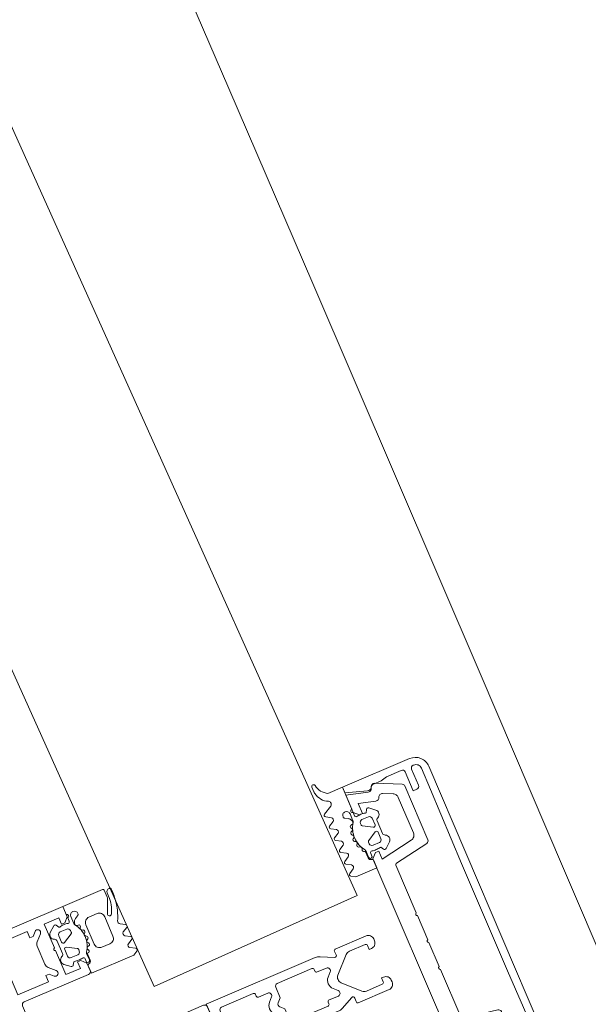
# Model space of a CAD drawing. Header units: millimetres. Extents: x -62314 to 79800, y -34032 to 28340.
# Tile 234 of 256: x 64312 to 64409, y 176 to 345. Entities that reach past the tile are written whole.
import ezdxf

# ---------------------------------------------------------------- set-up
doc = ezdxf.new("R2010")
doc.units = ezdxf.units.MM
doc.header["$LTSCALE"] = 508
doc.header["$PDMODE"] = 1
doc.header["$PDSIZE"] = -2
doc.linetypes.add('Dash Style-6', pattern=[1.04164, 0.625, -0.20828, 0.06943, -0.13893])
doc.layers.get('0').update_dxf_attribs({"lineweight": 0})
doc.layers.get('DEFPOINTS').update_dxf_attribs({"lineweight": 0})
for name, color, linetype, lineweight in [('(00) tekening-aanzicht grijs', 8, 'Continuous', 0), ('(00) tekening-stramien-algemeen', 7, 'Dash Style-6', 0), ('(__) constructies_materialen-t4 rubber', 7, 'Continuous', 0), ('(__) constructies_materialen-Xh4 alu producten', 140, 'Continuous', 0), ('Dimension', 7, 'Continuous', 0), ('None', 7, 'Continuous', 0)]:
    doc.layers.add(name, color=color, linetype=linetype, lineweight=lineweight)
doc.styles.add('Helvetica', font='Helvetica')
doc.dimstyles.new('KE __', dxfattribs={"dimtxt": 151.308594, "dimasz": 50.074463, "dimexe": 125, "dimexo": 500, "dimgap": 25, "dimtad": 1, "dimdec": 1, "dimtxsty": 'Helvetica', "dimblk": 'DOT', "dimblk1": 'DOT', "dimblk2": 'DOT', "dimcen": 0, "dimdle": 100, "dimazin": 0, "dimtfac": 0.8, "dimtdec": 1, "dimtix": 1, "dimtmove": 0, "dimatfit": 0, "dimldrblk": 'DOT', "dimfxl": 150, "dimfxlon": 1, "dimfrac": 2, "dimtolj": 1, "dimarcsym": 0})

# ---------------------------------------------------------------- blocks, each defined once
blk = doc.blocks.new('Group-80-1')
at = {"layer": '(__) constructies_materialen-Xh4 alu producten', "color": 1, "lineweight": 0}
for p, q in [((-28.5, 172), (28.5, 172)), ((-17.6, 79.5), (-17.6, 67.5)), ((-6.5, 80), (-17.1, 80)), ((-3.2, 79.5), (-3.2, 72.1)), ((2.7, 80), (-2.7, 80)), ((3.2, 72.1), (3.2, 79.5)), ((17.1, 80), (6.5, 80)), ((17.6, 67.5), (17.6, 79.5)), ((-5, 51.5), (-5, 78.5)), ((5, 78.5), (5, 51.5)), ((-27.24, 72.35), (-26.18, 73.41)), ((-25.47, 73.7), (-22.13, 73.7)), ((-21.42, 73.41), (-20.36, 72.35)), ((20.36, 72.35), (21.42, 73.41)), ((22.13, 73.7), (25.47, 73.7)), ((26.18, 73.41), (27.24, 72.35)), ((-2.7, 71.6), (2.7, 71.6)), ((-3.5, 51), (-4.5, 51)), ((4.5, 51), (3.5, 51))]:
    blk.add_line(p, q, dxfattribs=at)
at = {"layer": '(__) constructies_materialen-Xh4 alu producten', "color": 1, "lineweight": 0, "flags": 128}
for points in [[(-30, 170.5, -0.198912), (-29.56, 171.56, -0.198912), (-28.5, 172)], [(28.5, 172, -0.198912), (29.56, 171.56, -0.198912), (30, 170.5)], [(-24.04, 80, -0.356394), (-23.8, 80.2, -0.356394), (-23.55, 80)], [(-17.6, 79.5, -0.198912), (-17.45, 79.85, -0.198912), (-17.1, 80)], [(-6.5, 80, -0.198912), (-5.44, 79.56, -0.198912), (-5, 78.5)], [(-3.2, 79.5, -0.198912), (-3.05, 79.85, -0.198912), (-2.7, 80)], [(2.7, 80, -0.198912), (3.06, 79.85, -0.198912), (3.2, 79.5)], [(5, 78.5, -0.198912), (5.44, 79.56, -0.198912), (6.5, 80)], [(17.1, 80, -0.198912), (17.46, 79.85, -0.198912), (17.6, 79.5)], [(23.56, 80, -0.356394), (23.8, 80.2, -0.356394), (24.05, 80)], [(-27.24, 72.35, -0.414214), (-27.94, 72.35, -0.414214), (-27.94, 73.05)], [(-26.18, 73.41, -0.098491), (-25.85, 73.63, -0.098491), (-25.47, 73.7)], [(-22.13, 73.7, -0.098491), (-21.74, 73.63, -0.098491), (-21.42, 73.41)], [(-19.65, 73.05, -0.414214), (-19.65, 72.35, -0.414214), (-20.36, 72.35)], [(20.36, 72.35, -0.414214), (19.66, 72.35, -0.414214), (19.66, 73.05)], [(21.42, 73.41, -0.098491), (21.75, 73.63, -0.098491), (22.13, 73.7)], [(25.47, 73.7, -0.098491), (25.86, 73.63, -0.098491), (26.18, 73.41)], [(27.95, 73.05, -0.414214), (27.95, 72.35, -0.414214), (27.24, 72.35)], [(-24.04, 71.1, -0.356394), (-23.8, 71.3, -0.356394), (-23.55, 71.1)], [(-2.7, 71.6, -0.198912), (-3.05, 71.75, -0.198912), (-3.2, 72.1)], [(3.2, 72.1, -0.198912), (3.06, 71.75, -0.198912), (2.7, 71.6)], [(23.56, 71.1, -0.356394), (23.8, 71.3, -0.356394), (24.05, 71.1)], [(-0.86, 68.8, -0.267949), (0, 69.3, -0.267949), (0.87, 68.8)], [(-17.6, 67.5, -0.198912), (-17.74, 67.15, -0.198912), (-18.1, 67)], [(18.1, 67, -0.198912), (17.75, 67.15, -0.198912), (17.6, 67.5)], [(-4.5, 51, -0.198912), (-4.85, 51.15, -0.198912), (-5, 51.5)], [(-2.5, 52, -0.198912), (-2.79, 51.29, -0.198912), (-3.5, 51)], [(3.5, 51, -0.198912), (2.8, 51.29, -0.198912), (2.5, 52)], [(5, 51.5, -0.198912), (4.86, 51.15, -0.198912), (4.5, 51)]]:
    blk.add_lwpolyline(points, format="xyb", dxfattribs=at)
for points in [[(-24.04, 71.1), (-28.5, 71.1), (-28.5, 68.4), (-27.3, 68.4), (-27.3, 67.8), (-28.1, 67), (-30, 67), (-30, 170.5)], [(30, 170.5), (30, 67), (28.1, 67), (27.3, 67.8), (27.3, 68.4), (28.5, 68.4), (28.5, 71.1), (24.05, 71.1)], [(26.9, 82.3), (26.9, 167.7), (-26.9, 167.7), (-26.9, 82.3), (26.9, 82.3)], [(-24.04, 80), (-28.5, 80), (-28.5, 74.3), (-27.3, 74.3), (-27.3, 73.7), (-27.94, 73.05)], [(-19.65, 73.05), (-20.3, 73.7), (-20.3, 74.3), (-19.1, 74.3), (-19.1, 80), (-23.55, 80)], [(23.56, 80), (19.1, 80), (19.1, 74.3), (20.3, 74.3), (20.3, 73.7), (19.66, 73.05)], [(27.95, 73.05), (27.3, 73.7), (27.3, 74.3), (28.5, 74.3), (28.5, 80), (24.05, 80)], [(-18.1, 67), (-19.5, 67), (-20.3, 67.8), (-20.3, 68.4), (-19.1, 68.4), (-19.1, 71.1), (-23.55, 71.1)], [(23.56, 71.1), (19.1, 71.1), (19.1, 68.4), (20.3, 68.4), (20.3, 67.8), (19.5, 67), (18.1, 67)], [(-0.86, 68.8), (-2, 66.84), (-2, 64.89), (-2.5, 64.6), (-2, 64.31), (-2, 63.09), (-2.5, 62.8), (-2, 62.51), (-2, 61.29), (-2.5, 61), (-2, 60.71), (-2, 59.49), (-2.5, 59.2), (-2, 58.91), (-2, 57.69), (-2.5, 57.4), (-2, 57.11), (-2, 55.89), (-2.5, 55.6), (-2, 55.31), (-2, 54.09), (-2.5, 53.8), (-2, 53.51), (-2, 52.29), (-2.5, 52)], [(2.5, 52), (2.5, 52.95), (2, 53.24), (2, 54.46), (2.5, 54.75), (2, 55.04), (2, 56.26), (2.5, 56.55), (2, 56.84), (2, 58.06), (2.5, 58.35), (2, 58.64), (2, 59.86), (2.5, 60.15), (2, 60.44), (2, 61.66), (2.5, 61.95), (2, 62.24), (2, 63.46), (2.5, 63.75), (2, 64.04), (2, 65.26), (2.5, 65.55), (2, 65.84), (2, 66.84), (0.87, 68.8)]]:
    blk.add_lwpolyline(points, dxfattribs=at)
blk = doc.blocks.new('Group-81-1')
at = {"layer": '(__) constructies_materialen-Xh4 alu producten', "color": 1, "lineweight": 0}
for p, q in [((-28.7, 2.4), (-28.7, 2.3)), ((-25.2, 2.9), (-28.2, 2.9)), ((28.2, 2.9), (25.2, 2.9)), ((28.7, 2.3), (28.7, 2.4)), ((-27.7, 1.3), (-23.7, 1.3)), ((27.5, 0), (-27.5, 0))]:
    blk.add_line(p, q, dxfattribs=at)
at = {"layer": '(__) constructies_materialen-Xh4 alu producten', "color": 1, "lineweight": 0, "flags": 128}
for points in [[(-30, 2.5), (-30, 15), (-28.93, 15), (-27.74, 11.32)], [(27.74, 11.32), (28.93, 15), (30, 15), (30, 2.5)], [(-28.4, 9.89), (-28.4, 8.5), (-28.7, 7.38), (-28.7, 4.6)], [(28.7, 4.6), (28.7, 7.38), (28.4, 8.5), (28.4, 9.89)], [(-28.2, 4.1), (-24.7, 4.1), (-24.7, 3.4)], [(24.7, 3.4), (24.7, 4.1), (28.2, 4.1)], [(-23.7, 1.3), (-10, 1.4), (10, 1.4), (23.7, 1.3), (27.7, 1.3)]]:
    blk.add_lwpolyline(points, dxfattribs=at)
for points in [[(-28.4, 9.89, -0.131659), (-28.31, 10.24, -0.131659), (-28.05, 10.5)], [(-27.74, 11.32, -0.171859), (-27.75, 10.86, -0.171859), (-28.05, 10.5)], [(28.05, 10.5, -0.171853), (27.75, 10.86, -0.171853), (27.74, 11.32)], [(28.05, 10.5, -0.131621), (28.31, 10.24, -0.131621), (28.4, 9.89)], [(-28.2, 4.1, -0.198914), (-28.56, 4.25, -0.198914), (-28.7, 4.6)], [(-24.7, 3.4, -0.198895), (-24.85, 3.05, -0.198895), (-25.2, 2.9)], [(25.2, 2.9, -0.198907), (24.85, 3.05, -0.198907), (24.7, 3.4)], [(28.7, 4.6, -0.198906), (28.56, 4.25, -0.198906), (28.2, 4.1)], [(-27.5, 0, -0.198912), (-29.27, 0.73, -0.198912), (-30, 2.5)], [(-28.7, 2.4, -0.198908), (-28.56, 2.75, -0.198908), (-28.2, 2.9)], [(-27.7, 1.3, -0.198913), (-28.41, 1.59, -0.198913), (-28.7, 2.3)], [(30, 2.5, -0.198916), (29.27, 0.73, -0.198916), (27.5, 0)], [(28.7, 2.3, -0.198916), (28.41, 1.59, -0.198916), (27.7, 1.3)], [(28.2, 2.9, -0.198901), (28.56, 2.75, -0.198901), (28.7, 2.4)]]:
    blk.add_lwpolyline(points, format="xyb", dxfattribs=at)
blk = doc.blocks.new('Group-82-1')
at = {"layer": '(__) constructies_materialen-Xh4 alu producten', "color": 1, "lineweight": 0}
for p, q in [((-14.12, 11.85), (-5.25, 11.85)), ((-4.75, 11.85), (-0.25, 11.85)), ((0.25, 11.85), (4.75, 11.85)), ((5.25, 11.85), (14.13, 11.85)), ((-15.49, 5.51), (-14.42, 11.6)), ((14.43, 11.6), (15.5, 5.51)), ((-28.44, 9.66), (-26.45, 5.39)), ((-25.55, 7.48), (-26.31, 9.11)), ((26.32, 9.11), (25.55, 7.48)), ((26.46, 5.39), (28.45, 9.66)), ((-18.02, 6.9), (-24.64, 6.9)), ((24.65, 6.9), (18.02, 6.9)), ((-26, 5.1), (-15.99, 5.1)), ((15.99, 5.1), (26, 5.1))]:
    blk.add_line(p, q, dxfattribs=at)
at = {"layer": '(__) constructies_materialen-Xh4 alu producten', "color": 1, "lineweight": 0, "flags": 128}
for points in [[(-25.57, 10.66), (-26.36, 13.6), (-24.5, 13.6), (-24.5, 14.2), (-25.3, 15), (-28.5, 15), (-27.49, 11.26)], [(17.04, 7.73), (16, 13.6), (17.5, 13.6), (17.5, 14.2), (16.7, 15), (-16.7, 15), (-17.5, 14.2), (-17.5, 13.6), (-16, 13.6), (-17.03, 7.73)], [(27.5, 11.26), (28.5, 15), (25.3, 15), (24.5, 14.2), (24.5, 13.6), (26.37, 13.6), (25.58, 10.66)]]:
    blk.add_lwpolyline(points, dxfattribs=at)
for points in [[(-14.12, 11.85, 0.176327), (-14.32, 11.78, 0.176327), (-14.42, 11.6)], [(-4.75, 11.85, 0.350781), (-5, 12.05, 0.350781), (-5.25, 11.85)], [(0.25, 11.85, 0.350781), (0, 12.05, 0.350781), (-0.25, 11.85)], [(5.25, 11.85, 0.350781), (5, 12.05, 0.350781), (4.75, 11.85)], [(14.43, 11.6, 0.176327), (14.32, 11.78, 0.176327), (14.13, 11.85)], [(-27.98, 10.51, 0.236755), (-28.43, 10.2, 0.236755), (-28.44, 9.66)], [(-27.98, 10.51, 0.21383), (-27.57, 10.77, 0.21383), (-27.49, 11.26)], [(-25.96, 9.93, 0.190265), (-25.62, 10.22, 0.190265), (-25.57, 10.66)], [(25.58, 10.66, 0.190265), (25.63, 10.22, 0.190265), (25.96, 9.93)], [(27.5, 11.26, 0.21383), (27.58, 10.77, 0.21383), (27.99, 10.51)], [(28.45, 9.66, 0.236755), (28.43, 10.2, 0.236755), (27.99, 10.51)], [(-25.96, 9.93, 0.212969), (-26.32, 9.6, 0.212969), (-26.31, 9.11)], [(26.32, 9.11, 0.212969), (26.32, 9.6, 0.212969), (25.96, 9.93)], [(-25.55, 7.48, 0.142766), (-25.18, 7.06, 0.142766), (-24.64, 6.9)], [(-18.02, 6.9, 0.176327), (-17.37, 7.14, 0.176327), (-17.03, 7.73)], [(17.04, 7.73, 0.176327), (17.38, 7.14, 0.176327), (18.02, 6.9)], [(24.65, 6.9, 0.142766), (25.18, 7.06, 0.142766), (25.55, 7.48)], [(-26.45, 5.39, 0.142766), (-26.26, 5.18, 0.142766), (-26, 5.1)], [(-15.99, 5.1, 0.176327), (-15.66, 5.22, 0.176327), (-15.49, 5.51)], [(15.5, 5.51, 0.176327), (15.67, 5.22, 0.176327), (15.99, 5.1)], [(26, 5.1, 0.142766), (26.27, 5.18, 0.142766), (26.46, 5.39)]]:
    blk.add_lwpolyline(points, format="xyb", dxfattribs=at)
blk = doc.blocks.new('Group-83-1')
at = {"layer": '(__) constructies_materialen-t4 rubber', "color": 2, "lineweight": 0}
for p, q in [((-1.7, 61.04), (-0.86, 62.5)), ((0.87, 62.5), (1.71, 61.04)), ((-0.43, 61.55), (-1.15, 60.29)), ((1.16, 60.29), (0.44, 61.55)), ((-2.23, 57.71), (-2.04, 57.82)), ((2.05, 57.82), (2.24, 57.71)), ((-2.05, 57.18), (-2.23, 57.28)), ((2.24, 57.28), (2.06, 57.18)), ((3.42, 51), (5, 51)), ((5, 51), (5.01, 30.75)), ((-1.92, 49.3), (-2.99, 49.3)), ((-0.49, 49.96), (-1.42, 49.43)), ((1.43, 49.43), (0.5, 49.96)), ((3, 49.3), (1.93, 49.3)), ((-3.49, 48.8), (-3.49, 42.9)), ((3.5, 42.9), (3.5, 48.8)), ((-3.19, 42.6), (-2.89, 42.6)), ((-2.59, 42.3), (-2.59, 40.6)), ((2.61, 40.6), (2.61, 42.3)), ((2.91, 42.6), (3.2, 42.6)), ((-1.74, 40.24), (-1.05, 40.93)), ((1.07, 40.93), (1.75, 40.24)), ((-3.49, 38.45), (-3.49, 31.99)), ((3.5, 31.99), (3.5, 38.45)), ((-3.19, 31.69), (-2.89, 31.69)), ((-2.59, 31.39), (-2.59, 29.69)), ((2.61, 29.69), (2.61, 31.39)), ((2.91, 31.69), (3.2, 31.69)), ((-3.71, 27.66), (-4.81, 29.91)), ((-1.74, 29.34), (-1.05, 30.02)), ((1.07, 30.02), (1.75, 29.34)), ((4.82, 29.91), (3.73, 27.66)), ((-5, 21.29), (-4.99, 27)), ((-4.67, 27.29), (-4.01, 27.24)), ((-0.7, 28.35), (-3.4, 25.64)), ((3.41, 25.65), (0.71, 28.35)), ((4.03, 27.24), (4.68, 27.29)), ((5.01, 27), (5.01, 21.29)), ((-3.7, 24.94), (-3.7, 21.99)), ((3.71, 21.99), (3.71, 24.94)), ((-3.65, 20.29), (-4, 20.29)), ((4.01, 20.29), (3.66, 20.29))]:
    blk.add_line(p, q, dxfattribs=at)
at = {"layer": '(__) constructies_materialen-t4 rubber', "color": 2, "lineweight": 0, "flags": 128}
for points in [[(-0.86, 62.5, -0.267949), (0.01, 63, -0.267949), (0.87, 62.5)], [(-1.9, 60.42, -0.055381), (-1.83, 60.74, -0.055381), (-1.7, 61.04)], [(-0.43, 61.55, -0.267935), (0.01, 61.8, -0.267935), (0.44, 61.55)], [(1.71, 61.04, -0.055381), (1.84, 60.74, -0.055381), (1.91, 60.42)], [(-2.04, 57.82, -0.006493), (-1.98, 59.12, -0.006493), (-1.9, 60.42)], [(-1.29, 52.29, -0.01861), (-1.46, 55.96, -0.01861), (-1.35, 59.64)], [(-1.35, 59.64, -0.057234), (-1.29, 59.98, -0.057234), (-1.15, 60.29)], [(1.16, 60.29, -0.057234), (1.3, 59.98, -0.057234), (1.36, 59.64)], [(1.36, 59.64, -0.018611), (1.47, 55.96, -0.018611), (1.3, 52.29)], [(1.91, 60.42, -0.006493), (1.99, 59.12, -0.006493), (2.05, 57.82)], [(-2.23, 57.28, -0.267951), (-2.35, 57.5, -0.267951), (-2.23, 57.71)], [(2.24, 57.71, -0.267951), (2.36, 57.5, -0.267951), (2.24, 57.28)], [(-1.92, 52.61, -0.011432), (-2.04, 54.89, -0.011432), (-2.05, 57.18)], [(2.06, 57.18, -0.011432), (2.05, 54.89, -0.011432), (1.93, 52.61)], [(-1.92, 52.61, -0.208715), (-2.31, 51.48, -0.208715), (-3.41, 51)], [(1.3, 52.29, -0.198979), (0.92, 51.38, -0.198979), (0.01, 51, -0.198979), (-0.91, 51.38, -0.198979), (-1.29, 52.29)], [(3.42, 51, -0.208715), (2.32, 51.48, -0.208715), (1.93, 52.61)], [(-3.49, 48.8, -0.199047), (-3.35, 49.15, -0.199047), (-2.99, 49.3)], [(-1.42, 49.43, -0.065543), (-1.66, 49.33, -0.065543), (-1.92, 49.3)], [(-0.49, 49.96, -0.131279), (0.01, 50.1, -0.131279), (0.5, 49.96)], [(1.93, 49.3, -0.065543), (1.67, 49.33, -0.065543), (1.43, 49.43)], [(3, 49.3, -0.199048), (3.36, 49.15, -0.199048), (3.5, 48.8)], [(-3.19, 42.6, -0.198912), (-3.41, 42.68, -0.198912), (-3.49, 42.9)], [(-2.89, 42.6, -0.198894), (-2.68, 42.51, -0.198894), (-2.59, 42.3)], [(2.61, 42.3, -0.198931), (2.69, 42.51, -0.198931), (2.91, 42.6)], [(3.5, 42.9, -0.198912), (3.42, 42.68, -0.198912), (3.2, 42.6)], [(-1.74, 40.24, -0.303299), (-2.29, 40.13, -0.303299), (-2.59, 40.6)], [(-1.05, 40.93, -0.199063), (0.01, 41.37, -0.199063), (1.07, 40.93)], [(2.61, 40.6, -0.303353), (2.3, 40.13, -0.303353), (1.75, 40.24)], [(-3.49, 38.45, -0.199004), (-3.35, 38.8, -0.199004), (-2.99, 38.95)], [(-0.35, 39.61, -0.199054), (0.01, 39.76, -0.199054), (0.36, 39.61)], [(3, 38.95, -0.198912), (3.36, 38.8, -0.198912), (3.5, 38.45)], [(-4.81, 29.91, -0.054598), (-4.95, 30.32, -0.054598), (-4.99, 30.75)], [(-3.19, 31.69, -0.198912), (-3.41, 31.78, -0.198912), (-3.49, 31.99)], [(-2.89, 31.69, -0.198893), (-2.68, 31.6, -0.198893), (-2.59, 31.39)], [(-1.05, 30.02, -0.199047), (0.01, 30.46, -0.199047), (1.07, 30.02)], [(2.61, 31.39, -0.198931), (2.69, 31.6, -0.198931), (2.91, 31.69)], [(3.5, 31.99, -0.198912), (3.42, 31.78, -0.198912), (3.2, 31.69)], [(5.01, 30.75, -0.054549), (4.96, 30.32, -0.054549), (4.82, 29.91)], [(-1.74, 29.34, -0.303299), (-2.29, 29.23, -0.303299), (-2.59, 29.69)], [(2.61, 29.69, -0.303353), (2.3, 29.23, -0.303353), (1.75, 29.34)], [(-4.99, 27, -0.210285), (-4.9, 27.22, -0.210285), (-4.67, 27.29)], [(-3.71, 27.66, -0.267953), (-3.74, 27.36, -0.267953), (-4.01, 27.24)], [(-0.7, 28.35, -0.199046), (0.01, 28.64, -0.199046), (0.71, 28.35)], [(4.03, 27.24, -0.267892), (3.75, 27.36, -0.267892), (3.73, 27.66)], [(4.68, 27.29, -0.210208), (4.91, 27.22, -0.210208), (5.01, 27)], [(-3.7, 24.94, -0.098491), (-3.62, 25.32, -0.098491), (-3.4, 25.64)], [(3.41, 25.65, -0.098491), (3.63, 25.32, -0.098491), (3.71, 24.94)], [(-3.4, 21.69, -0.198912), (-3.61, 21.78, -0.198912), (-3.7, 21.99)], [(3.71, 21.99, -0.198912), (3.62, 21.78, -0.198912), (3.41, 21.69)], [(-4, 20.29, -0.198942), (-4.7, 20.59, -0.198942), (-5, 21.29)], [(-2.65, 21.29, -0.198912), (-2.94, 20.59, -0.198912), (-3.65, 20.29)], [(3.66, 20.29, -0.198912), (2.95, 20.59, -0.198912), (2.66, 21.29)], [(5.01, 21.29, -0.198883), (4.71, 20.59, -0.198883), (4.01, 20.29)]]:
    blk.add_lwpolyline(points, format="xyb", dxfattribs=at)
for points in [[(-4.99, 30.75), (-4.99, 51), (-3.41, 51)], [(-0.35, 39.61), (-1.01, 38.95), (-2.99, 38.95)], [(3, 38.95), (1.02, 38.95), (0.36, 39.61)], [(-3.4, 21.69), (-2.65, 21.69), (-2.65, 21.29)], [(2.66, 21.29), (2.66, 21.69), (3.41, 21.69)]]:
    blk.add_lwpolyline(points, dxfattribs=at)
blk = doc.blocks.new('45 schueco vliesgevel verticaal')
at = {"layer": 'None', "color": 7, "linetype": 'Continuous', "lineweight": 0, "transparency": 33554687}
blk.add_point((0, 0), dxfattribs=at)
at = {"layer": '(__) constructies_materialen-Xh4 alu producten', "color": 1}
for name in ['Group-80-1', 'Group-83-1', 'Group-81-1', 'Group-82-1']:
    blk.add_blockref(name, (0, 0), dxfattribs=at)
blk = doc.blocks.new('Group-141-1')
at = {"layer": '(__) constructies_materialen-t4 rubber', "color": 2, "lineweight": 0}
for p, q in [((-18.81, -16.43), (-19.64, -15.95)), ((-19.63, -17.64), (-18.82, -17.17)), ((-18.77, -18.66), (-19.63, -18.16)), ((-15.6, -18.45), (-15.6, -17.23)), ((-15, -17.04), (-15, -17.69)), ((-12.26, -17.42), (-11.29, -18.24)), ((-19.63, -19.84), (-18.77, -19.34)), ((-16.59, -19.97), (-16.49, -20.07)), ((-16.24, -19.42), (-16.44, -19.48)), ((-16.12, -18.86), (-16.05, -19)), ((-14.6, -19.3), (-14.6, -19.58)), ((-14.45, -19.84), (-12.85, -20.76)), ((-12.9, -18.8), (-14.1, -18.8)), ((-12.4, -20.5), (-12.4, -19.3)), ((-11.8, -20.05), (-11.8, -22.35)), ((-18.78, -20.86), (-19.63, -20.36)), ((-19.63, -22.04), (-18.77, -21.54)), ((-16.76, -21.17), (-16.64, -21.25)), ((-16.57, -20.56), (-16.74, -20.66)), ((-16.58, -21.74), (-16.73, -21.88)), ((-12.85, -21.64), (-14.45, -22.57)), ((-12.4, -23.1), (-12.4, -21.9)), ((-18.78, -23.06), (-19.63, -22.56)), ((-16.61, -22.38), (-16.47, -22.42)), ((-16.29, -22.88), (-16.4, -23.07)), ((-16.18, -23.47), (-16.04, -23.48)), ((-14.6, -22.83), (-14.6, -23.1)), ((-19.63, -24.24), (-18.78, -23.74)), ((-18.78, -25.25), (-19.63, -24.75)), ((-16.21, -24.68), (-16.7, -24.96)), ((-15.6, -25.3), (-15.6, -24.02)), ((-15, -24.7), (-15, -25.3)), ((-14.1, -23.6), (-12.9, -23.6)), ((-11.29, -24.17), (-12.26, -24.98)), ((-19.63, -26.44), (-18.78, -25.93)), ((-18.1, -27.83), (-19.63, -26.96)), ((-19.79, -32.07), (-19.79, -31.19))]:
    blk.add_line(p, q, dxfattribs=at)
at = {"layer": '(__) constructies_materialen-t4 rubber', "color": 2, "lineweight": 0, "flags": 128}
for points in [[(-19.64, -15.43), (-18.9, -15), (-15, -15), (-15, -16.36)], [(-15.7, -17.15), (-15.7, -18.42), (-15.86, -18.42)], [(-13.13, -18), (-13, -18), (-12.71, -17.5)], [(-12.71, -24.9), (-13, -24.4), (-13.13, -24.4)], [(-15, -25.9), (-15, -30), (-17.69, -30)]]:
    blk.add_lwpolyline(points, dxfattribs=at)
for points in [[(-19.64, -15.95, -0.268734), (-19.79, -15.69, -0.268734), (-19.64, -15.43)], [(-18.81, -16.43, -0.278767), (-18.59, -16.8, -0.278767), (-18.82, -17.17)], [(-15.7, -17.15, -0.182712), (-15.58, -16.82, -0.182712), (-15.26, -16.65)], [(-15, -16.36, -0.182652), (-15.08, -16.56, -0.182652), (-15.26, -16.65)], [(-19.63, -18.16, -0.266603), (-19.78, -17.9, -0.266603), (-19.63, -17.64)], [(-16.12, -18.86, -0.260899), (-16.11, -18.57, -0.260899), (-15.86, -18.42)], [(-15.6, -18.45, -0.078353), (-15.62, -18.54, -0.078353), (-15.66, -18.63)], [(-15.6, -17.23, -0.327116), (-15.37, -16.92, -0.327116), (-15, -17.04)], [(-14.63, -17.99, -0.229025), (-14.89, -17.93, -0.229025), (-15, -17.69)], [(-14.63, -17.99, -0.060463), (-13.88, -17.9, -0.060463), (-13.13, -18)], [(-12.71, -17.5, -0.221724), (-12.51, -17.36, -0.221724), (-12.26, -17.42)], [(-11.29, -18.24, -0.261819), (-11.01, -18.97, -0.261819), (-11.49, -19.59)], [(-19.63, -20.36, -0.266055), (-19.78, -20.1, -0.266055), (-19.63, -19.84)], [(-18.77, -18.66, -0.242926), (-18.6, -19, -0.242926), (-18.77, -19.34)], [(-16.59, -19.97, -0.260964), (-16.65, -19.68, -0.260964), (-16.44, -19.48)], [(-16.49, -20.07, -0.226265), (-16.42, -20.33, -0.226265), (-16.57, -20.56)], [(-15.69, -23.73, -0.155968), (-16.49, -21.17, -0.155968), (-15.66, -18.63)], [(-16.05, -19, -0.226266), (-16.05, -19.25, -0.226266), (-16.24, -19.42)], [(-14.6, -19.3, -0.198871), (-14.45, -18.95, -0.198871), (-14.1, -18.8)], [(-14.45, -19.84, -0.131687), (-14.56, -19.73, -0.131687), (-14.6, -19.58)], [(-12.9, -18.8, -0.198871), (-12.55, -18.95, -0.198871), (-12.4, -19.3)], [(-11.8, -20.05, -0.148069), (-11.72, -19.78, -0.148069), (-11.49, -19.59)], [(-18.78, -20.86, -0.235422), (-18.61, -21.2, -0.235422), (-18.77, -21.54)], [(-16.76, -21.17, -0.260942), (-16.89, -20.91, -0.260942), (-16.74, -20.66)], [(-16.61, -22.38, -0.260947), (-16.81, -22.16, -0.260947), (-16.73, -21.88)], [(-16.64, -21.25, -0.226321), (-16.49, -21.48, -0.226321), (-16.58, -21.74)], [(-12.4, -20.5, -0.267946), (-12.55, -20.76, -0.267946), (-12.85, -20.76)], [(-12.85, -21.64, -0.26797), (-12.55, -21.64, -0.26797), (-12.4, -21.9)], [(-19.63, -22.56, -0.266523), (-19.78, -22.3, -0.266523), (-19.63, -22.04)], [(-18.78, -23.06, -0.244643), (-18.61, -23.4, -0.244643), (-18.78, -23.74)], [(-16.47, -22.42, -0.226253), (-16.27, -22.61, -0.226253), (-16.29, -22.88)], [(-16.18, -23.47, -0.260887), (-16.4, -23.33, -0.260887), (-16.4, -23.07)], [(-16.04, -23.48, -0.193971), (-15.81, -23.59, -0.193971), (-15.71, -23.82)], [(-14.6, -22.83, -0.131694), (-14.56, -22.68, -0.131694), (-14.45, -22.57)], [(-14.1, -23.6, -0.198959), (-14.45, -23.46, -0.198959), (-14.6, -23.1)], [(-12.4, -23.1, -0.198958), (-12.55, -23.46, -0.198958), (-12.9, -23.6)], [(-11.49, -22.82, -0.148062), (-11.72, -22.63, -0.148062), (-11.8, -22.35)], [(-11.49, -22.82, -0.26185), (-11.01, -23.43, -0.26185), (-11.29, -24.17)], [(-19.63, -24.75, -0.265486), (-19.78, -24.5, -0.265486), (-19.63, -24.24)], [(-18.78, -25.25, -0.244088), (-18.61, -25.59, -0.244088), (-18.78, -25.93)], [(-16.9, -25.3, -0.131666), (-16.85, -25.1, -0.131666), (-16.7, -24.96)], [(-15.71, -23.82, -0.129812), (-15.85, -24.32, -0.129812), (-16.21, -24.68)], [(-15.69, -23.73, -0.076678), (-15.63, -23.87, -0.076678), (-15.6, -24.02)], [(-15, -24.7, -0.196818), (-14.91, -24.49, -0.196818), (-14.7, -24.4)], [(-13.13, -24.4, -0.063362), (-13.92, -24.5, -0.063362), (-14.7, -24.4)], [(-12.26, -24.98, -0.22166), (-12.51, -25.05, -0.22166), (-12.71, -24.9)], [(-19.63, -26.96, -0.266662), (-19.78, -26.7, -0.266662), (-19.63, -26.44)], [(-15.6, -25.3, -0.414214), (-16.25, -25.95, -0.414213), (-16.9, -25.3)], [(-15, -25.9, -0.414214), (-15.3, -25.6, -0.414214), (-15, -25.3)], [(-18.1, -27.83, -0.279208), (-17.85, -28.28, -0.279208), (-18.14, -28.72)], [(-19.76, -30.86, -0.120772), (-19.21, -29.59, -0.120772), (-18.14, -28.72)], [(-19.19, -32.12, -0.118471), (-18.7, -30.88, -0.118471), (-17.69, -30)], [(-19.79, -31.19, -0.020615), (-19.78, -31.03, -0.020615), (-19.76, -30.86)], [(-19.19, -32.12, -0.393258), (-19.51, -32.37, -0.393258), (-19.79, -32.07)]]:
    blk.add_lwpolyline(points, format="xyb", dxfattribs=at)
blk = doc.blocks.new('Group-142-1')
at = {"layer": 'None', "color": 7, "linetype": 'Continuous', "lineweight": 0, "transparency": 33554687}
blk.add_point((0, 0), dxfattribs=at)
at = {"layer": '(__) constructies_materialen-t4 rubber', "color": 7}
blk.add_blockref('Group-141-1', (0, 0), dxfattribs=at)
blk = doc.blocks.new('Group-144-1')
at = {"layer": '(__) constructies_materialen-t4 rubber', "color": 2, "lineweight": 0}
for p, q in [((-19.79, 32.07), (-19.79, 31.19)), ((-18.1, 27.83), (-19.63, 26.96)), ((-19.63, 26.44), (-18.78, 25.93)), ((-15.6, 25.3), (-15.6, 24.02)), ((-15, 24.7), (-15, 25.3)), ((-18.78, 25.25), (-19.63, 24.75)), ((-19.63, 24.24), (-18.78, 23.74)), ((-16.21, 24.68), (-16.7, 24.96)), ((-14.1, 23.6), (-12.9, 23.6)), ((-11.29, 24.17), (-12.26, 24.98)), ((-18.78, 23.06), (-19.63, 22.56)), ((-19.63, 22.04), (-18.77, 21.54)), ((-16.61, 22.38), (-16.47, 22.42)), ((-16.29, 22.88), (-16.4, 23.07)), ((-16.18, 23.47), (-16.04, 23.48)), ((-14.6, 22.83), (-14.6, 23.1)), ((-12.85, 21.64), (-14.45, 22.57)), ((-12.4, 23.1), (-12.4, 21.9)), ((-11.8, 20.05), (-11.8, 22.35)), ((-18.78, 20.86), (-19.63, 20.36)), ((-16.76, 21.17), (-16.64, 21.25)), ((-16.57, 20.56), (-16.74, 20.66)), ((-16.58, 21.74), (-16.73, 21.88)), ((-14.45, 19.84), (-12.85, 20.76)), ((-12.4, 20.5), (-12.4, 19.3)), ((-19.63, 19.84), (-18.77, 19.34)), ((-18.77, 18.66), (-19.63, 18.16)), ((-16.59, 19.97), (-16.49, 20.07)), ((-16.24, 19.42), (-16.44, 19.48)), ((-16.12, 18.86), (-16.05, 19)), ((-14.6, 19.3), (-14.6, 19.58)), ((-12.9, 18.8), (-14.1, 18.8)), ((-19.63, 17.64), (-18.82, 17.17)), ((-15.6, 18.45), (-15.6, 17.23)), ((-15, 17.04), (-15, 17.69)), ((-12.26, 17.42), (-11.29, 18.24)), ((-18.81, 16.43), (-19.64, 15.95))]:
    blk.add_line(p, q, dxfattribs=at)
at = {"layer": '(__) constructies_materialen-t4 rubber', "color": 2, "lineweight": 0, "flags": 128}
for points in [[(-19.19, 32.12, 0.393258), (-19.51, 32.37, 0.393258), (-19.79, 32.07)], [(-19.19, 32.12, 0.118471), (-18.7, 30.88, 0.118471), (-17.69, 30)], [(-19.79, 31.19, 0.020615), (-19.78, 31.03, 0.020615), (-19.76, 30.86)], [(-19.76, 30.86, 0.120772), (-19.21, 29.59, 0.120772), (-18.14, 28.72)], [(-18.1, 27.83, 0.279208), (-17.85, 28.28, 0.279208), (-18.14, 28.72)], [(-19.63, 26.96, 0.266662), (-19.78, 26.7, 0.266662), (-19.63, 26.44)], [(-18.78, 25.25, 0.244088), (-18.61, 25.59, 0.244088), (-18.78, 25.93)], [(-15.6, 25.3, 0.414214), (-16.25, 25.95, 0.414214), (-16.9, 25.3)], [(-16.9, 25.3, 0.131666), (-16.85, 25.1, 0.131666), (-16.7, 24.96)], [(-15, 25.9, 0.414214), (-15.3, 25.6, 0.414214), (-15, 25.3)], [(-19.63, 24.75, 0.265486), (-19.78, 24.5, 0.265486), (-19.63, 24.24)], [(-18.78, 23.06, 0.244643), (-18.61, 23.4, 0.244643), (-18.78, 23.74)], [(-15.69, 23.73, 0.155968), (-16.49, 21.17, 0.155968), (-15.66, 18.63)], [(-15.71, 23.82, 0.129812), (-15.85, 24.32, 0.129812), (-16.21, 24.68)], [(-16.04, 23.48, 0.193971), (-15.81, 23.59, 0.193971), (-15.71, 23.82)], [(-15.69, 23.73, 0.076678), (-15.63, 23.87, 0.076678), (-15.6, 24.02)], [(-15, 24.7, 0.196818), (-14.91, 24.49, 0.196818), (-14.7, 24.4)], [(-13.13, 24.4, 0.063362), (-13.92, 24.5, 0.063362), (-14.7, 24.4)], [(-14.1, 23.6, 0.198959), (-14.45, 23.46, 0.198959), (-14.6, 23.1)], [(-12.4, 23.1, 0.198958), (-12.55, 23.46, 0.198958), (-12.9, 23.6)], [(-12.26, 24.98, 0.22166), (-12.51, 25.05, 0.22166), (-12.71, 24.9)], [(-11.49, 22.82, 0.26185), (-11.01, 23.43, 0.26185), (-11.29, 24.17)], [(-19.63, 22.56, 0.266523), (-19.78, 22.3, 0.266523), (-19.63, 22.04)], [(-16.61, 22.38, 0.260947), (-16.81, 22.16, 0.260947), (-16.73, 21.88)], [(-16.47, 22.42, 0.226253), (-16.27, 22.61, 0.226253), (-16.29, 22.88)], [(-16.18, 23.47, 0.260887), (-16.4, 23.33, 0.260887), (-16.4, 23.07)], [(-14.6, 22.83, 0.131694), (-14.56, 22.68, 0.131694), (-14.45, 22.57)], [(-11.49, 22.82, 0.148062), (-11.72, 22.63, 0.148062), (-11.8, 22.35)], [(-19.63, 20.36, 0.266055), (-19.78, 20.1, 0.266055), (-19.63, 19.84)], [(-18.78, 20.86, 0.235422), (-18.61, 21.2, 0.235422), (-18.77, 21.54)], [(-16.76, 21.17, 0.260942), (-16.89, 20.91, 0.260942), (-16.74, 20.66)], [(-16.64, 21.25, 0.226321), (-16.49, 21.48, 0.226321), (-16.58, 21.74)], [(-16.49, 20.07, 0.226265), (-16.42, 20.33, 0.226265), (-16.57, 20.56)], [(-12.85, 21.64, 0.26797), (-12.55, 21.64, 0.26797), (-12.4, 21.9)], [(-12.4, 20.5, 0.267946), (-12.55, 20.76, 0.267946), (-12.85, 20.76)], [(-18.77, 18.66, 0.242926), (-18.6, 19, 0.242926), (-18.77, 19.34)], [(-16.59, 19.97, 0.260964), (-16.65, 19.68, 0.260964), (-16.44, 19.48)], [(-16.05, 19, 0.226266), (-16.05, 19.25, 0.226266), (-16.24, 19.42)], [(-16.12, 18.86, 0.260899), (-16.11, 18.57, 0.260899), (-15.86, 18.42)], [(-15.6, 18.45, 0.078353), (-15.62, 18.54, 0.078353), (-15.66, 18.63)], [(-14.45, 19.84, 0.131687), (-14.56, 19.73, 0.131687), (-14.6, 19.58)], [(-14.6, 19.3, 0.198871), (-14.45, 18.95, 0.198871), (-14.1, 18.8)], [(-12.9, 18.8, 0.198871), (-12.55, 18.95, 0.198871), (-12.4, 19.3)], [(-11.8, 20.05, 0.148069), (-11.72, 19.78, 0.148069), (-11.49, 19.59)], [(-11.29, 18.24, 0.261819), (-11.01, 18.97, 0.261819), (-11.49, 19.59)], [(-19.63, 18.16, 0.266603), (-19.78, 17.9, 0.266603), (-19.63, 17.64)], [(-18.81, 16.43, 0.278767), (-18.59, 16.8, 0.278767), (-18.82, 17.17)], [(-15.7, 17.15, 0.182712), (-15.58, 16.82, 0.182712), (-15.26, 16.65)], [(-15.6, 17.23, 0.327116), (-15.37, 16.92, 0.327116), (-15, 17.04)], [(-14.63, 17.99, 0.229025), (-14.89, 17.93, 0.229025), (-15, 17.69)], [(-14.63, 17.99, 0.060463), (-13.88, 17.9, 0.060463), (-13.13, 18)], [(-12.71, 17.5, 0.221724), (-12.51, 17.36, 0.221724), (-12.26, 17.42)], [(-19.64, 15.95, 0.268734), (-19.79, 15.69, 0.268734), (-19.64, 15.43)], [(-15, 16.36, 0.182652), (-15.08, 16.56, 0.182652), (-15.26, 16.65)]]:
    blk.add_lwpolyline(points, format="xyb", dxfattribs=at)
for points in [[(-15, 25.9), (-15, 30), (-17.69, 30)], [(-12.71, 24.9), (-13, 24.4), (-13.13, 24.4)], [(-15.7, 17.15), (-15.7, 18.42), (-15.86, 18.42)], [(-13.13, 18), (-13, 18), (-12.71, 17.5)], [(-19.64, 15.43), (-18.9, 15), (-15, 15), (-15, 16.36)]]:
    blk.add_lwpolyline(points, dxfattribs=at)
blk = doc.blocks.new('Group-145-1')
at = {"layer": 'None', "color": 7, "linetype": 'Continuous', "lineweight": 0, "transparency": 33554687}
blk.add_point((0, 0), dxfattribs=at)
at = {"layer": '(__) constructies_materialen-t4 rubber', "color": 7}
blk.add_blockref('Group-144-1', (0, 0), dxfattribs=at)
blk = doc.blocks.new('Group-146-1')
at = {"layer": '(__) constructies_materialen-t4 rubber', "color": 2, "lineweight": 0}
for p, q in [((-67, 30), (-59.6, 30)), ((-67, 28.5), (-67, 30)), ((-59.4, 29.8), (-59.4, 28.5)), ((-59.1, 28.55), (-59.1, 29.16)), ((-58.5, 29.76), (-58.4, 29.76)), ((-58.2, 29.56), (-58.2, 28.89)), ((-70.72, 26.76), (-69.74, 27.58)), ((-67, 27.29), (-67, 27.9)), ((-66.4, 27.9), (-66.4, 26.61)), ((-65.79, 27.27), (-65.3, 27.55)), ((-59.49, 28.1), (-60.47, 25.89)), ((-69.6, 25.7), (-69.6, 24.5)), ((-67.9, 26.2), (-69.1, 26.2)), ((-67.4, 25.42), (-67.4, 25.7)), ((-65.82, 26.07), (-65.97, 26.07)), ((-65.71, 25.47), (-65.6, 25.66)), ((-64.6, 25.6), (-64.6, 22)), ((-62.1, 26.6), (-63.6, 26.6)), ((-61.1, 22), (-61.1, 25.6)), ((-70.2, 22.65), (-70.2, 24.95)), ((-69.15, 24.24), (-67.55, 25.16)), ((-65.4, 24.97), (-65.53, 25.01)), ((-65.42, 24.33), (-65.28, 24.47)), ((-65.25, 23.76), (-65.37, 23.84)), ((-69.6, 23.1), (-69.6, 21.9)), ((-67.55, 22.43), (-69.15, 23.36)), ((-67.4, 21.9), (-67.4, 22.17)), ((-65.76, 22.02), (-65.56, 22.07)), ((-65.41, 22.56), (-65.51, 22.67)), ((-65.43, 23.15), (-65.26, 23.25)), ((-58.35, 22.44), (-59.2, 21.95)), ((-59.15, 23.42), (-58.35, 22.96)), ((-69.74, 20.02), (-70.72, 20.83)), ((-69.1, 21.4), (-67.9, 21.4)), ((-67, 19.64), (-67, 20.29)), ((-66.4, 21.04), (-66.4, 19.83)), ((-65.88, 21.45), (-65.95, 21.59)), ((-63.6, 21), (-62.1, 21)), ((-59.2, 21.24), (-58.35, 20.75)), ((-58.35, 20.24), (-59.2, 19.75)), ((-59.2, 19.04), (-58.35, 18.55))]:
    blk.add_line(p, q, dxfattribs=at)
at = {"layer": '(__) constructies_materialen-t4 rubber', "color": 2, "lineweight": 0, "flags": 128}
for points in [[(-59.6, 30, -0.198885), (-59.46, 29.94, -0.198885), (-59.4, 29.8)], [(-58.2, 28.89, -0.058228), (-58.49, 26.42, -0.058228), (-59.34, 24.09)], [(-59.1, 29.16, -0.198963), (-58.93, 29.58, -0.198963), (-58.5, 29.76)], [(-58.4, 29.76, -0.19905), (-58.26, 29.7, -0.19905), (-58.2, 29.56)], [(-69.74, 27.58, -0.22166), (-69.5, 27.64, -0.22166), (-69.29, 27.5)], [(-68.87, 27, -0.063362), (-68.09, 27.1, -0.063362), (-67.3, 27)], [(-67, 27.29, -0.196818), (-67.09, 27.08, -0.196818), (-67.3, 27)], [(-67, 28.5, -0.414214), (-66.7, 28.2, -0.414214), (-67, 27.9)], [(-66.4, 27.9, -0.414214), (-65.75, 28.55, -0.414214), (-65.1, 27.9)], [(-66.29, 26.42, -0.129812), (-66.15, 26.91, -0.129812), (-65.79, 27.27)], [(-65.1, 27.9, -0.131666), (-65.15, 27.7, -0.131666), (-65.3, 27.55)], [(-59.1, 28.55, -0.06132), (-59.29, 27.02, -0.06132), (-59.84, 25.58)], [(-59.4, 28.5, -0.052384), (-59.42, 28.3, -0.052384), (-59.49, 28.1)], [(-70.51, 25.41, -0.26185), (-70.99, 26.03, -0.26185), (-70.72, 26.76)], [(-70.51, 25.41, -0.148062), (-70.29, 25.22, -0.148062), (-70.2, 24.95)], [(-69.6, 25.7, -0.198958), (-69.46, 26.05, -0.198958), (-69.1, 26.2)], [(-67.9, 26.2, -0.198959), (-67.55, 26.05, -0.198959), (-67.4, 25.7)], [(-67.4, 25.42, -0.131694), (-67.44, 25.27, -0.131694), (-67.55, 25.16)], [(-66.31, 26.33, -0.076678), (-66.38, 26.46, -0.076678), (-66.4, 26.61)], [(-66.31, 26.33, -0.155968), (-65.51, 23.77, -0.155968), (-66.34, 21.22)], [(-65.97, 26.07, -0.193971), (-66.2, 26.18, -0.193971), (-66.29, 26.42)], [(-65.82, 26.07, -0.260887), (-65.6, 25.92, -0.260887), (-65.6, 25.66)], [(-65.53, 25.01, -0.226253), (-65.73, 25.2, -0.226253), (-65.71, 25.47)], [(-64.6, 25.6, -0.198912), (-64.31, 26.3, -0.198912), (-63.6, 26.6)], [(-62.1, 26.6, -0.198912), (-61.39, 26.3, -0.198912), (-61.1, 25.6)], [(-59.84, 25.58, -0.403832), (-60.31, 25.43, -0.403832), (-60.47, 25.89)], [(-69.15, 24.24, -0.26797), (-69.45, 24.24, -0.26797), (-69.6, 24.5)], [(-65.37, 23.84, -0.226321), (-65.51, 24.07, -0.226321), (-65.42, 24.33)], [(-65.4, 24.97, -0.260947), (-65.2, 24.75, -0.260947), (-65.28, 24.47)], [(-65.25, 23.76, -0.260942), (-65.11, 23.5, -0.260942), (-65.26, 23.25)], [(-59.15, 23.42, -0.187268), (-59.37, 23.72, -0.187268), (-59.34, 24.09)], [(-70.72, 20.83, -0.261819), (-70.99, 21.57, -0.261819), (-70.51, 22.18)], [(-70.2, 22.65, -0.148069), (-70.29, 22.37, -0.148069), (-70.51, 22.18)], [(-69.6, 23.1, -0.267946), (-69.45, 23.36, -0.267946), (-69.15, 23.36)], [(-67.55, 22.43, -0.131687), (-67.44, 22.32, -0.131687), (-67.4, 22.17)], [(-65.95, 21.59, -0.226266), (-65.96, 21.85, -0.226266), (-65.76, 22.02)], [(-65.51, 22.67, -0.226265), (-65.59, 22.93, -0.226265), (-65.43, 23.15)], [(-65.41, 22.56, -0.260964), (-65.35, 22.27, -0.260964), (-65.56, 22.07)], [(-63.6, 21, -0.198912), (-64.31, 21.29, -0.198912), (-64.6, 22)], [(-61.1, 22, -0.198912), (-61.39, 21.29, -0.198912), (-62.1, 21)], [(-59.2, 21.24, -0.267956), (-59.4, 21.6, -0.267956), (-59.2, 21.95)], [(-58.35, 22.96, -0.267966), (-58.2, 22.7, -0.267966), (-58.35, 22.44)], [(-69.1, 21.4, -0.198871), (-69.46, 21.54, -0.198871), (-69.6, 21.9)], [(-67.37, 20.58, -0.060463), (-68.12, 20.5, -0.060463), (-68.87, 20.6)], [(-67.4, 21.9, -0.198871), (-67.55, 21.54, -0.198871), (-67.9, 21.4)], [(-67.37, 20.58, -0.229025), (-67.11, 20.52, -0.229025), (-67, 20.29)], [(-66.4, 21.04, -0.078353), (-66.39, 21.14, -0.078353), (-66.34, 21.22)], [(-65.88, 21.45, -0.260899), (-65.89, 21.16, -0.260899), (-66.15, 21.02)], [(-58.35, 20.75, -0.267966), (-58.2, 20.5, -0.267966), (-58.35, 20.24)], [(-69.29, 20.1, -0.221724), (-69.5, 19.95, -0.221724), (-69.74, 20.02)], [(-66.4, 19.83, -0.327116), (-66.63, 19.51, -0.327116), (-67, 19.64)], [(-67, 18.95, -0.182652), (-66.93, 19.15, -0.182652), (-66.74, 19.25)], [(-66.3, 19.74, -0.182712), (-66.43, 19.41, -0.182712), (-66.74, 19.25)], [(-59.2, 19.04, -0.267925), (-59.4, 19.39, -0.267925), (-59.2, 19.75)], [(-58.35, 18.55, -0.267966), (-58.2, 18.29, -0.267966), (-58.35, 18.03)]]:
    blk.add_lwpolyline(points, format="xyb", dxfattribs=at)
for points in [[(-69.29, 27.5), (-69, 27), (-68.87, 27)], [(-68.87, 20.6), (-69, 20.6), (-69.29, 20.1)], [(-66.3, 19.74), (-66.3, 21.02), (-66.15, 21.02)], [(-58.35, 18.03), (-59.1, 17.6), (-67, 17.6), (-67, 18.95)]]:
    blk.add_lwpolyline(points, dxfattribs=at)
blk = doc.blocks.new('Group-147-1')
at = {"layer": '(__) constructies_materialen-t4 rubber', "color": 7}
blk.add_blockref('Group-146-1', (0, 0), dxfattribs=at)
at = {"layer": 'None', "color": 17, "transparency": 33554687}
for name in ['Group-145-1', 'Group-142-1']:
    blk.add_blockref(name, (0, 0), dxfattribs=at)
at = {"layer": 'None', "color": 7, "transparency": 33554687, "rotation": 90}
blk.add_blockref('45 schueco vliesgevel verticaal', (0, 0), dxfattribs=at)
blk = doc.blocks.new('Symbol-7')
at = {"layer": 'None', "color": 17, "transparency": 33554687}
blk.add_blockref('Group-147-1', (0, 0), dxfattribs=at)
blk = doc.blocks.new('_Dot')
at = {"color": 0, "linetype": 'ByBlock', "lineweight": -2}
blk.add_line((-0.5, 0), (-1, 0), dxfattribs=at)
at = {"color": 0, "linetype": 'ByBlock', "const_width": 0.5}
blk.add_lwpolyline([(-0.25, 0, 1), (0.25, 0, 1)], format="xyb", close=True, dxfattribs=at)
blk = doc.blocks.new('*D302')
at = {"layer": 'DEFPOINTS', "color": 0, "transparency": 33554687}
for p in [(19477.15, 5627.87), (20020.51, 4907.52), (18507.19, 4896.24)]:
    blk.add_point(p, dxfattribs=at)
at = {"layer": 'Dimension', "color": 0, "lineweight": -2, "transparency": 33554687}
for p, q in [((19930.18, 5027.27), (20095.78, 4807.72)), ((19090.52, 4206.03), (19980.53, 4877.36)), ((18960.21, 4295.63), (19125.82, 4076.09))]:
    blk.add_line(p, q, dxfattribs=at)
at = {"layer": 'Dimension', "color": 0, "lineweight": -2, "xscale": 50.07446289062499, "yscale": 50.07446289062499, "zscale": 50.07446289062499}
for p, rotation in [((20020.51, 4907.52), 37.02683171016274), ((19050.54, 4175.88), 217.0268317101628)]:
    blk.add_blockref('_Dot', p, dxfattribs=dict(at, rotation=rotation))
at = {"layer": 'Dimension', "color": 0, "lineweight": 0, "transparency": 33554687, "insert": (19505.22, 4581.88), "char_height": 75.654, "attachment_point": 5, "rotation": 37.0268, "style": 'Helvetica'}
blk.add_mtext('\\A1;1215', dxfattribs=at)
blk = doc.blocks.new('*D303')
at = {"layer": 'DEFPOINTS', "color": 0, "transparency": 33554687}
for p in [(20419.02, 6395.4), (20988.04, 5695.14), (19476.11, 5629.2)]:
    blk.add_point(p, dxfattribs=at)
at = {"layer": 'Dimension', "color": 0, "lineweight": -2, "transparency": 33554687}
for p, q in [((20893.44, 5811.55), (21066.87, 5598.13)), ((20083.99, 4960.52), (20949.17, 5663.56)), ((19950.53, 5045.35), (20123.96, 4831.93))]:
    blk.add_line(p, q, dxfattribs=at)
at = {"layer": 'Dimension', "color": 0, "lineweight": -2, "xscale": 50.07446289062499, "yscale": 50.07446289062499, "zscale": 50.07446289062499}
for p, rotation in [((20988.04, 5695.14), 39.09683171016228), ((20045.13, 4928.94), 219.0968317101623)]:
    blk.add_blockref('_Dot', p, dxfattribs=dict(at, rotation=rotation))
at = {"layer": 'Dimension', "color": 0, "lineweight": 0, "transparency": 33554687, "insert": (20484.85, 5351.1), "char_height": 75.654, "attachment_point": 5, "rotation": 39.0968, "style": 'Helvetica'}
blk.add_mtext('\\A1;1215', dxfattribs=at)
blk = doc.blocks.new('Stramien blok B')
at = {"layer": '(00) tekening-stramien-algemeen', "color": 2, "lineweight": 0, "transparency": 33554687}
blk.add_arc((35700.81, -3868.71), 33612.33, 18.044708, 49.822253, dxfattribs=at)
blk = doc.blocks.new('bu-b-10')
at = {"layer": 'None', "color": 17, "lineweight": 0, "transparency": 33554687, "flags": 128}
blk.add_lwpolyline([(20372.98, 6432.41), (20396.98, 6402.96), (19474.2, 5650.98), (19450.19, 5680.44)], close=True, dxfattribs=at)
at = {"layer": 'None', "color": 17, "transparency": 33554687, "rotation": 308.1416249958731}
blk.add_blockref('Symbol-7', (19477.15, 5627.87), dxfattribs=at)
at = {"layer": 'Dimension', "color": 17, "lineweight": 0, "transparency": 33554687}
for p1, p2, picture, middle in [((19476.11, 5629.2), (20419.02, 6395.4), '*D303', (20484.85, 5351.1)), ((18507.19, 4896.24), (19477.15, 5627.87), '*D302', (19505.22, 4581.88))]:
    dim = blk.add_aligned_dim(p1=p1, p2=p2, distance=-902.3, dimstyle='KE __', override={"dimtxt": 75.654297, "dimgap": 12.5, "dimdec": 0, "dimpost": '<>', "dimtxsty": 'Helvetica', "dimtmove": 2}, dxfattribs=at)
    dim.commit()
    dim.dimension.update_dxf_attribs({"geometry": picture, "text_midpoint": middle})
blk = doc.blocks.new('blok B 01 (2D)')
at = {"layer": '(00) tekening-aanzicht grijs', "color": 17, "lineweight": 0, "transparency": 33554687, "flags": 128}
blk.add_lwpolyline([(67147.1, 17815), (67147.15, 17815, 0.120217), (58755.98, 30980.72), (59001.11, 31046.44), (59684.33, 30368.24), (59885.21, 30565.97, -0.112264), (67637.51, 17925.97, -0.000404), (67654.79, 17874.82), (67653.59, 17874.13, -0.068823), (67693, 17589.15), (67693, 8520.64), (67193, 8520.64), (67193, 17589.15, 0.081822), (67163.93, 17765.58)], format="xyb", dxfattribs=at)
at = {"layer": 'None', "color": 17, "lineweight": 0, "transparency": 33554687, "flags": 128}
blk.add_lwpolyline([(67854.77, 18398.59, 0.109455), (60141.36, 30818.11)], format="xyb", dxfattribs=at)
at = {"layer": 'None', "color": 17, "transparency": 33554687, "rotation": 90}
blk.add_blockref('bu-b-10', (68046.99, 8444.05), dxfattribs=at)

msp = doc.modelspace()

# ---------------------------------------------------------------- block references
at = {"layer": 'None', "color": 17, "transparency": 33554687}
for name, p, rotation in [('blok B 01 (2D)', (-3125.94, -10622.93), 344.9999999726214), ('Stramien blok B', (0, 0), 344.9999645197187)]:
    msp.add_blockref(name, p, dxfattribs=dict(at, rotation=rotation))

doc.saveas('drawing.dxf')
